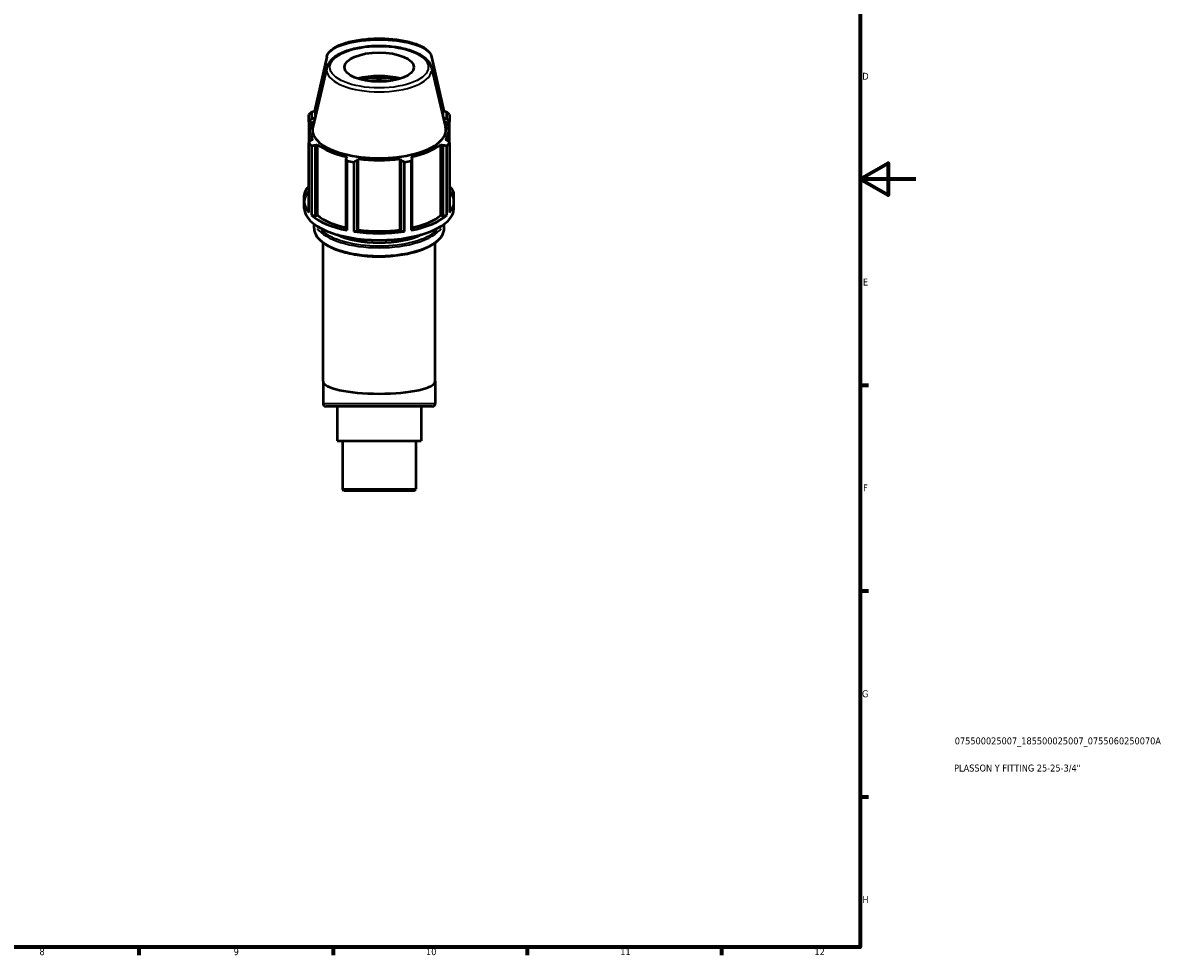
# Model space of a CAD drawing. Header units: millimetres. Extents: x 0 to 931, y 0 to 594.
# Tile 4 of 5: x 519 to 931, y 17 to 353. Entities that reach past the tile are written whole.
import ezdxf

# ---------------------------------------------------------------- set-up
doc = ezdxf.new("R2010")
doc.units = ezdxf.units.MM
for name, color, linetype, lineweight in [('Border (ISO)', 7, 'Continuous', 70), ('Title (ISO)', 7, 'Continuous', 50), ('Visible (ISO)', 7, 'Continuous', 50), ('Visible Narrow (ISO)', 7, 'Continuous', 35)]:
    doc.layers.add(name, color=color, linetype=linetype, lineweight=lineweight)
doc.styles.add('Note Text (ISO)', font='tahoma.ttf')

# ---------------------------------------------------------------- blocks, each defined once
blk = doc.blocks.new('Borders Default Border')
at = {"layer": 'Border (ISO)'}
for p, q in [((821, 222.75), (823.9, 222.75)), ((821, 148.5), (823.9, 148.5)), ((821, 74.25), (823.9, 74.25)), ((560.67, 20), (560.67, 17.1)), ((630.75, 20), (630.75, 17.1)), ((700.83, 20), (700.83, 17.1)), ((770.92, 20), (770.92, 17.1))]:
    blk.add_line(p, q, dxfattribs=at)
at = {"layer": 'Border (ISO)', "flags": 128}
for points in [[(20, 20), (20, 574), (821, 574), (821, 20), (20, 20)], [(841, 297), (821, 297), (831, 302.77), (831, 291.23), (821, 297)]]:
    blk.add_lwpolyline(points, dxfattribs=at)
at = {"layer": 'Border (ISO)', "color": 232, "true_color": 0xca0064, "char_height": 2.5, "attachment_point": 7, "style": 'Note Text (ISO)'}
for s, insert in [('D', (821.73, 332.88)), ('E', (821.94, 258.63)), ('F', (822, 184.38)), ('G', (821.61, 110.08)), ('H', (821.74, 35.88)), ('8', (524.81, 17.04)), ('9', (594.88, 17.05)), ('10', (664.29, 17.05)), ('11', (734.37, 17.1)), ('12', (804.46, 17.1))]:
    blk.add_mtext(s, dxfattribs=dict(at, insert=insert))
blk = doc.blocks.new('Title Blocks ISO')
at = {"layer": 'Title (ISO)', "color": 232, "true_color": 0xca0064, "style": 'Note Text (ISO)'}
for tag, p in [('PART_NUMBER_001', (34.08, 73.13)), ('DESCRIPTION_001', (33.84, 63.34))]:
    blk.add_attdef(tag, p, '', height=2.5, dxfattribs=at)

msp = doc.modelspace()

# ---------------------------------------------------------------- linework, layer by layer
at = {"layer": 'Visible (ISO)'}
for p, q in [((628.4729, 341.1461), (624.0118, 321.4832)), ((666.2801, 341.1461), (670.7412, 321.4832)), ((628.5094, 337.2986), (623.4311, 315.752)), ((666.2436, 337.2986), (671.3219, 315.752)), ((624.3852, 321.6092), (624.8289, 321.683)), ((624.3852, 319.8001), (624.3852, 321.6092)), ((669.924, 321.683), (670.3678, 321.6092)), ((670.3678, 321.6092), (670.3678, 319.8001)), ((621.9714, 317.7431), (621.9714, 320.3129)), ((621.9714, 317.7431), (621.9714, 310.0157)), ((622.6561, 317.4914), (623.4287, 317.627)), ((622.6561, 316.2982), (622.6561, 317.4914)), ((622.9478, 321.1191), (622.9478, 318.7393)), ((671.3243, 317.627), (672.0968, 317.4914)), ((671.8052, 318.7393), (671.8052, 321.1191)), ((672.0968, 317.4914), (672.0968, 316.2982)), ((672.7815, 320.3129), (672.7815, 317.7431)), ((672.7815, 310.0157), (672.7815, 317.7431)), ((622.2665, 310.3997), (622.2665, 314.4359)), ((672.4865, 310.3997), (672.4865, 314.4359)), ((621.9714, 285.0052), (621.9714, 310.0157)), ((623.4287, 311.2449), (622.6561, 310.9034)), ((624.3852, 309.1393), (625.1036, 309.5359)), ((624.3852, 283.8108), (624.3852, 309.1393)), ((625.1036, 283.9689), (625.1036, 309.5359)), ((669.6493, 283.9689), (669.6493, 309.5359)), ((669.6493, 309.5359), (670.3678, 309.1393)), ((670.3678, 309.1393), (670.3678, 283.8108)), ((672.0968, 310.9034), (671.3243, 311.2449)), ((672.7815, 310.0157), (672.7815, 285.0052)), ((622.9478, 309.0195), (622.9478, 284.009)), ((635.782, 305.023), (635.408, 304.4809)), ((659.345, 304.4809), (658.971, 305.023)), ((671.8052, 284.009), (671.8052, 309.0195)), ((635.408, 304.4809), (635.408, 279.1524)), ((635.877, 278.5449), (635.877, 303.5554)), ((638.2341, 303.1427), (638.2341, 278.1323)), ((639.5822, 303.7502), (639.8258, 304.3152)), ((639.5822, 278.4216), (639.5822, 303.7502)), ((639.8258, 278.7481), (639.8258, 304.3152)), ((654.9272, 278.7481), (654.9272, 304.3152)), ((654.9272, 304.3152), (655.1708, 303.7502)), ((655.1708, 303.7502), (655.1708, 278.4216)), ((656.5189, 278.1323), (656.5189, 303.1427)), ((658.8759, 303.5554), (658.8759, 278.5449)), ((659.345, 279.1524), (659.345, 304.4809)), ((620.3765, 288.8689), (620.3765, 291.2543)), ((620.3765, 286.4219), (620.3765, 288.8689)), ((674.3765, 288.8689), (674.3765, 291.2543)), ((674.3765, 286.4219), (674.3765, 288.8689)), ((622.9478, 284.009), (624.3852, 283.8108)), ((623.8865, 279.3225), (623.8865, 280.7958)), ((624.3852, 283.8108), (625.1036, 283.9689)), ((669.6493, 283.9689), (670.3678, 283.8108)), ((670.3678, 283.8108), (671.8052, 284.009)), ((670.8665, 279.3225), (670.8665, 280.7958)), ((635.408, 279.1524), (635.877, 278.5449)), ((638.2341, 278.1323), (639.5822, 278.4216)), ((639.5822, 278.4216), (639.8258, 278.7481)), ((654.9272, 278.7481), (655.1708, 278.4216)), ((655.1708, 278.4216), (656.5189, 278.1323)), ((658.8759, 278.5449), (659.345, 279.1524)), ((627.1265, 224.1132), (627.1265, 274.0939)), ((667.6265, 224.1132), (667.6265, 274.0939)), ((627.1265, 224.1132), (627.1265, 216.0807)), ((667.6265, 224.1132), (667.6265, 216.0807)), ((666.5465, 215.0007), (628.2065, 215.0007)), ((632.1729, 215.0007), (632.1729, 202.6257)), ((662.5801, 215.0007), (662.5801, 202.6257)), ((632.1729, 202.6257), (662.5801, 202.6257)), ((634.156, 202.6257), (634.156, 185.1545)), ((660.597, 202.6257), (660.597, 185.1545)), ((634.156, 185.1545), (660.597, 185.1545)), ((634.6848, 184.6257), (634.156, 185.1545)), ((660.0682, 184.6257), (634.6848, 184.6257)), ((660.0682, 184.6257), (660.597, 185.1545))]:
    msp.add_line(p, q, dxfattribs=at)
for centre, start, end in [((628.2065, 216.0807), 180, 270), ((666.5465, 216.0807), 270, 0)]:
    msp.add_arc(centre, 1.08, start, end, dxfattribs=at)
msp.add_ellipse((647.3765, 337.4017), major_axis=(12.5, 0), ratio=0.42261826, dxfattribs=at)
for centre, major_axis, ratio, start_param, end_param in [((647.3765, 327.961), (-14.7141, 0), 0.42261826, 4.15899662, 5.26578134), ((647.3765, 327.961), (-13.25, 0), 0.42261826, 4.20824954, 5.21652842), ((647.3765, 327.2813), (12.5, 0), 0.42261826, 1.27952568, 1.86206697), ((647.3765, 314.4359), (-25.11, 0), 0.42261826, 5.97775269, 6.58861793), ((647.3765, 317.186), (-27, 0), 0.34202014, 5.84322243, 5.93775002), ((647.3765, 313.8794), (-27, 0), 0.42261826, 5.84322243, 5.93775002), ((647.3765, 314.4359), (25.11, 0), 0.42261826, 5.97775269, 6.58861793), ((647.3765, 317.186), (27, 0), 0.34202014, 0.34543529, 0.43996288), ((647.3765, 313.8794), (27, 0), 0.42261826, 0.34543529, 0.43996288), ((647.3765, 314.744), (-24.0639, 0), 0.42261826, 6.18390554, 9.52405772), ((647.3765, 313.8794), (-27, 0), 0.42261826, 0.34543529, 0.43996288), ((647.3765, 314.4359), (25.11, 0), 0.42261826, 3.6215582, 4.23242344), ((647.3765, 314.4359), (25.11, 0), 0.42261826, 5.19235452, 5.80321976), ((647.3765, 313.8794), (27, 0), 0.42261826, 5.84322243, 5.93775002), ((647.3765, 313.8794), (27, 0), 0.42261826, 4.2724261, 4.36695369), ((647.3765, 314.4359), (25.11, 0), 0.42261826, 4.40695636, 5.0178216), ((647.3765, 313.8794), (27, 0), 0.42261826, 5.05782427, 5.15235186), ((647.3765, 288.8689), (-27, 0), 0.42261826, 5.93775002, 6.62862059), ((647.3765, 291.2543), (-27, 0), 0.34202014, 5.93775002, 6.28318531), ((647.3765, 291.2543), (27, 0), 0.34202014, 0, 0.34543529), ((647.3765, 288.8689), (27, 0), 0.42261826, 5.93775002, 6.62862059), ((647.3765, 286.4219), (-27, 0), 0.42261826, 0, 3.14159265), ((647.3765, 288.8689), (27, 0), 0.42261826, 3.58155553, 4.2724261), ((647.3765, 288.8689), (25.11, 0), 0.42261826, 3.6215582, 4.2155561), ((647.3765, 288.8689), (27, 0), 0.42261826, 5.15235186, 5.84322243), ((647.3765, 288.8689), (25.11, 0), 0.42261826, 5.20922186, 5.80321976), ((647.3765, 282.6456), (20.25, 0), 0.42261826, 3.86333449, 5.56144348), ((647.3765, 288.8689), (27, 0), 0.42261826, 4.36695369, 5.05782427), ((647.3765, 288.8689), (25.11, 0), 0.42261826, 4.40695636, 5.0178216), ((647.3765, 224.1132), (-20.25, 0), 0.22169466, 0, 3.14159265)]:
    msp.add_ellipse(centre, major_axis=major_axis, ratio=ratio, start_param=start_param, end_param=end_param, dxfattribs=at)
for points, knots in [([(628.4729, 341.1461), (628.6352, 341.8616), (629.0198, 342.5047), (630.2636, 343.8589), (631.2612, 344.5152), (633.7905, 345.7091), (635.3643, 346.2269), (638.8224, 347.0299), (640.6899, 347.322), (644.5609, 347.6793), (646.5611, 347.7476), (650.517, 347.6606), (652.4721, 347.506), (656.1637, 346.9855), (657.8975, 346.6187), (661.0043, 345.6866), (662.3672, 345.1201), (664.6231, 343.7535), (665.5195, 342.9436), (666.1275, 341.6714), (666.2196, 341.4128), (666.2801, 341.1461)], [4.78983062, 4.78983062, 4.78983062, 4.78983062, 5.01675548, 5.01675548, 5.33942329, 5.33942329, 5.68671254, 5.68671254, 6.01961956, 6.01961956, 6.34737943, 6.34737943, 6.67421653, 6.67421653, 7.00328192, 7.00328192, 7.34001723, 7.34001723, 7.69194133, 7.69194133, 7.77653999, 7.77653999, 7.77653999, 7.77653999]), ([(666.2436, 337.2986), (666.0373, 338.1739), (665.5754, 338.9865), (664.14, 340.616), (663.0651, 341.399), (660.4054, 342.7948), (658.7901, 343.393), (655.2573, 344.3138), (653.3484, 344.6412), (649.4154, 345.0134), (647.3938, 345.0613), (643.4193, 344.8789), (641.4671, 344.6493), (637.8052, 343.9282), (636.0983, 343.4354), (633.0745, 342.2049), (631.7651, 341.465), (629.7074, 339.7404), (628.9451, 338.7417), (628.5629, 337.5091), (628.5343, 337.4042), (628.5094, 337.2986)], [0.09927976, 0.09927976, 0.09927976, 0.09927976, 0.35639363, 0.35639363, 0.67793574, 0.67793574, 1.01815341, 1.01815341, 1.35050247, 1.35050247, 1.67892025, 1.67892025, 2.00684023, 2.00684023, 2.33733098, 2.33733098, 2.67453611, 2.67453611, 3.01128776, 3.01128776, 3.04231289, 3.04231289, 3.04231289, 3.04231289]), ([(623.8865, 279.3225), (623.8865, 278.2625), (624.2591, 277.211), (625.703, 275.1793), (626.8291, 274.2037), (629.7417, 272.4398), (631.5491, 271.6583), (635.6294, 270.3886), (637.898, 269.8991), (642.6696, 269.2525), (645.1706, 269.094), (650.1603, 269.1204), (652.6481, 269.3048), (657.3678, 269.9991), (659.5984, 270.5091), (663.5871, 271.8115), (665.3421, 272.6044), (668.2029, 274.4163), (669.3067, 275.4368), (670.5676, 277.4277), (670.8665, 278.3724), (670.8665, 279.3225)], [3.14159265, 3.14159265, 3.14159265, 3.14159265, 3.43336412, 3.43336412, 3.75086941, 3.75086941, 4.07772835, 4.07772835, 4.40208967, 4.40208967, 4.72491145, 4.72491145, 5.04732204, 5.04732204, 5.37021536, 5.37021536, 5.69474145, 5.69474145, 6.02167138, 6.02167138, 6.28318531, 6.28318531, 6.28318531, 6.28318531])]:
    msp.add_open_spline(points, degree=3, knots=knots, dxfattribs=at)
for points, weights in [([(624.3852, 321.6092), (623.6811, 321.3724), (622.9478, 321.1191)], [1.00158484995, 1.00120084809, 1]), ([(671.8052, 321.1191), (671.0718, 321.3724), (670.3678, 321.6092)], [1, 1.00120084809, 1.00158484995]), ([(622.6561, 317.4914), (622.3208, 317.6178), (621.9714, 317.7431)], [2.7960622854, 2.7638150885, 2.72970964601]), ([(622.9478, 318.7393), (623.6084, 318.9793), (624.2451, 319.2058)], [2.72970964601, 2.76039354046, 2.78957333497]), ([(670.5079, 319.2058), (671.1446, 318.9793), (671.8052, 318.7393)], [2.80150487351, 2.77220027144, 2.74138513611]), ([(672.7815, 317.7431), (672.4322, 317.6178), (672.0968, 317.4914)], [2.74138513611, 2.7756364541, 2.80802157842]), ([(621.9714, 310.0157), (622.3208, 310.4717), (622.6561, 310.9034)], [2.72970964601, 2.7638150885, 2.7960622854]), ([(624.3852, 309.1393), (623.6811, 309.0837), (622.9478, 309.0195)], [2.7960622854, 2.7638150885, 2.72970964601]), ([(671.8052, 309.0195), (671.0718, 309.0837), (670.3678, 309.1393)], [2.74138513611, 2.7756364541, 2.80802157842]), ([(672.0968, 310.9034), (672.4322, 310.4717), (672.7815, 310.0157)], [2.80802157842, 2.7756364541, 2.74138513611]), ([(635.877, 303.5554), (635.6377, 304.0307), (635.408, 304.4809)], [2.72970964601, 2.7638150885, 2.7960622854]), ([(639.5822, 303.7502), (638.9219, 303.4558), (638.2341, 303.1427)], [2.7960622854, 2.7638150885, 2.72970964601]), ([(656.5189, 303.1427), (655.8311, 303.4558), (655.1708, 303.7502)], [2.74138513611, 2.7756364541, 2.80802157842]), ([(659.345, 304.4809), (659.1153, 304.0307), (658.8759, 303.5554)], [2.80802157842, 2.7756364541, 2.74138513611])]:
    msp.add_rational_spline(points, weights, degree=2, dxfattribs=at)
at = {"layer": 'Visible Narrow (ISO)'}
msp.add_line((627.3758, 216.0807), (667.3772, 216.0807), dxfattribs=at)
for centre, major_axis, ratio, start_param, end_param in [((647.3765, 340.6444), (-18.9605, 0), 0.34202014, 3.36836977, 6.05640819), ((647.3765, 336.5043), (-18.9605, 0), 0.42261826, 0.06772785, 3.07386481), ((647.3765, 279.3225), (23.49, 0), 0.42261826, 3.29867229, 6.12610567), ((647.3765, 282.1924), (-23.49, 0), 0.42261826, 0.30527052, 2.83632214), ((647.3765, 282.6456), (22.99, 0), 0.42261826, 3.56684468, 5.85793328)]:
    msp.add_ellipse(centre, major_axis=major_axis, ratio=ratio, start_param=start_param, end_param=end_param, dxfattribs=at)
msp.add_ellipse((647.3765, 337.4017), major_axis=(17.7378, 0), ratio=0.42261826, dxfattribs=at)

# ---------------------------------------------------------------- block references
msp.add_blockref('Borders Default Border', (0, 0))
msp.add_blockref('Title Blocks ISO', (821, 20)).add_auto_attribs({'PART_NUMBER_001': '075500025007_185500025007_0755060250070A', 'DESCRIPTION_001': 'PLASSON Y FITTING 25-25-3/4"'})

doc.saveas('drawing.dxf')
